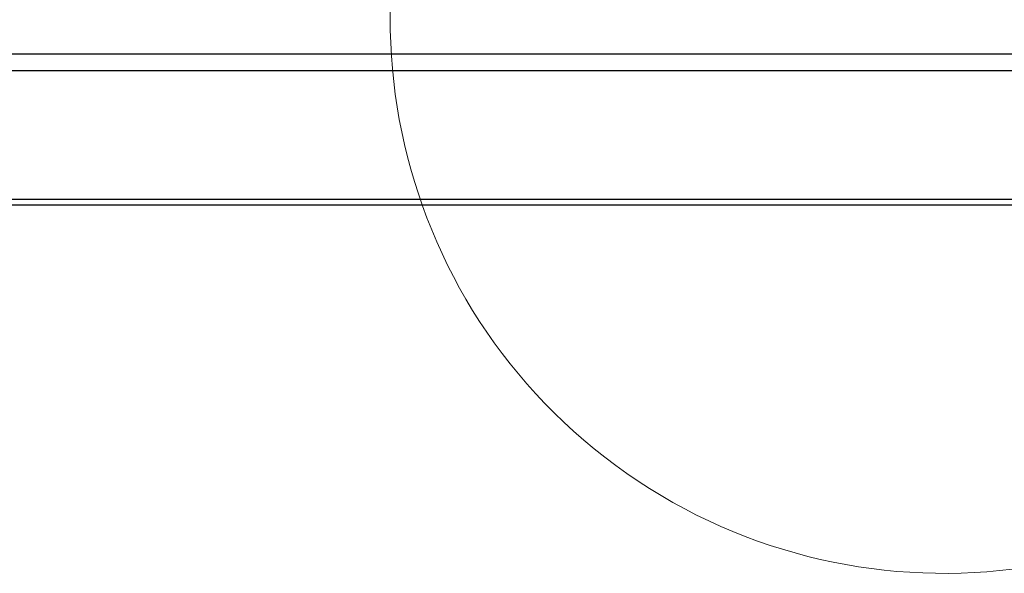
# Model space of a CAD drawing. Header units: millimetres. Extents: x 0 to 844, y -2 to 552.
# Tile 39 of 151: x 588 to 615, y 94 to 109. Entities that reach past the tile are written whole.
import ezdxf

# ---------------------------------------------------------------- set-up
doc = ezdxf.new("R2010")
doc.units = ezdxf.units.MM

msp = doc.modelspace()

# ---------------------------------------------------------------- linework, layer by layer
at = {"color": 7, "linetype": 'Continuous', "lineweight": 25}
for p, q in [((559.911, 108.435), (784.781, 108.435)), ((559.725, 107.986), (784.967, 107.986)), ((559.725, 104.519), (784.967, 104.519)), ((559.875, 104.369), (784.817, 104.369))]:
    msp.add_line(p, q, dxfattribs=at)
at = {"color": 7, "linetype": 'Continuous', "lineweight": 18}
msp.add_arc((613.301, 109.357), 14.913, 61.6854, 48.3893, dxfattribs=at)

doc.saveas('drawing.dxf')
